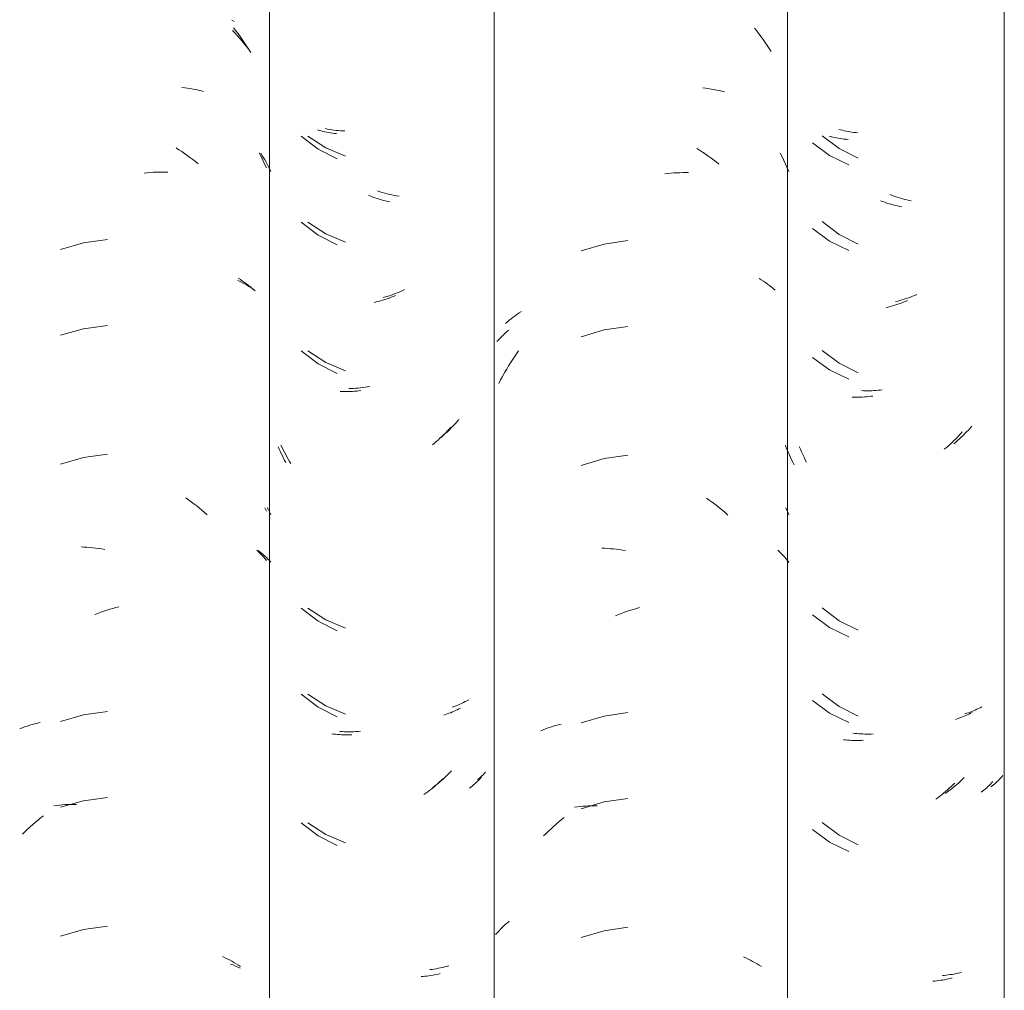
# Model space of a CAD drawing. Header units: metres. Extents: x 10.2 to 107.4, y -18.3 to 5.6.
# Tile 76 of 256: x 16.455 to 16.801, y 3.589 to 3.93. Entities that reach past the tile are written whole.
import ezdxf

# ---------------------------------------------------------------- set-up
doc = ezdxf.new("R2010")
doc.units = ezdxf.units.M
doc.layers.add('A-GLAZ-CWMG', color=7, linetype='Continuous', lineweight=5)

# ---------------------------------------------------------------- blocks, each defined once
blk = doc.blocks.new('FP_33-FACHADA 03')
at = {"layer": 'A-GLAZ-CWMG', "color": 9, "true_color": 0xc0c0c0}
for p, q in [((16.53038, 3.92713), (16.53115, 3.92615)), ((16.53115, 3.92615), (16.53191, 3.92515)), ((16.53191, 3.92515), (16.53266, 3.92414)), ((16.53266, 3.92414), (16.53339, 3.92312)), ((16.53339, 3.92312), (16.53411, 3.92208)), ((16.53411, 3.92208), (16.53482, 3.92103)), ((16.53482, 3.92103), (16.53551, 3.91997)), ((16.53551, 3.91997), (16.53619, 3.9189)), ((16.51223, 3.90628), (16.51321, 3.90615)), ((16.51321, 3.90615), (16.51418, 3.906)), ((16.51418, 3.906), (16.51514, 3.90584)), ((16.51514, 3.90584), (16.5161, 3.90566)), ((16.5161, 3.90566), (16.51705, 3.90547)), ((16.51705, 3.90547), (16.51799, 3.90525)), ((16.51799, 3.90525), (16.51892, 3.90502)), ((16.51892, 3.90502), (16.51984, 3.90478)), ((16.51014, 3.885), (16.51113, 3.88437)), ((16.51113, 3.88437), (16.51212, 3.88372)), ((16.51212, 3.88372), (16.5131, 3.88305)), ((16.5131, 3.88305), (16.51407, 3.88237)), ((16.51407, 3.88237), (16.51503, 3.88167)), ((16.51503, 3.88167), (16.51599, 3.88096)), ((16.51599, 3.88096), (16.51694, 3.88022)), ((16.53935, 3.88323), (16.54001, 3.88194)), ((16.54001, 3.88194), (16.54065, 3.88065)), ((16.54065, 3.88065), (16.54127, 3.87934)), ((16.51694, 3.88022), (16.51788, 3.87947)), ((16.54127, 3.87934), (16.54186, 3.87802)), ((16.499, 3.8762), (16.50004, 3.87631)), ((16.50004, 3.87631), (16.50108, 3.87639)), ((16.50108, 3.87639), (16.50212, 3.87646)), ((16.50212, 3.87646), (16.50315, 3.87651)), ((16.50315, 3.87651), (16.50418, 3.87654)), ((16.50418, 3.87654), (16.50521, 3.87655)), ((16.50521, 3.87655), (16.50623, 3.87654)), ((16.50623, 3.87654), (16.50725, 3.87652)), ((16.48601, 3.85283), (16.47763, 3.85168)), ((16.47763, 3.85168), (16.46951, 3.84936)), ((16.532, 3.83921), (16.53275, 3.83874)), ((16.53275, 3.83874), (16.53348, 3.83825)), ((16.53348, 3.83825), (16.5342, 3.83775)), ((16.5342, 3.83775), (16.5349, 3.83724)), ((16.5349, 3.83724), (16.53559, 3.83672)), ((16.53559, 3.83672), (16.53626, 3.83618)), ((16.53626, 3.83618), (16.53693, 3.83563)), ((16.53693, 3.83563), (16.53757, 3.83508)), ((16.48601, 3.82269), (16.47763, 3.82153)), ((16.47763, 3.82153), (16.46951, 3.81921)), ((16.48601, 3.77748), (16.47763, 3.77632)), ((16.47763, 3.77632), (16.46951, 3.774)), ((16.51356, 3.76216), (16.51453, 3.76147)), ((16.51453, 3.76147), (16.51549, 3.76076)), ((16.51549, 3.76076), (16.51645, 3.76004)), ((16.51645, 3.76004), (16.51739, 3.75929)), ((16.51739, 3.75929), (16.51833, 3.75854)), ((16.51833, 3.75854), (16.51925, 3.75776)), ((16.51925, 3.75776), (16.52017, 3.75697)), ((16.52017, 3.75697), (16.52108, 3.75617)), ((16.54132, 3.75865), (16.54189, 3.75739)), ((16.47678, 3.74487), (16.47781, 3.74482)), ((16.47781, 3.74482), (16.47885, 3.74476)), ((16.47885, 3.74476), (16.47989, 3.74468)), ((16.47989, 3.74468), (16.48093, 3.74458)), ((16.48093, 3.74458), (16.48198, 3.74446)), ((16.48198, 3.74446), (16.48303, 3.74432)), ((16.48303, 3.74432), (16.48408, 3.74417)), ((16.48408, 3.74417), (16.48514, 3.74399)), ((16.53852, 3.74378), (16.53913, 3.74319)), ((16.53913, 3.74319), (16.53972, 3.7426)), ((16.53972, 3.7426), (16.5403, 3.74199)), ((16.5403, 3.74199), (16.54086, 3.74137)), ((16.54086, 3.74137), (16.5414, 3.74075)), ((16.5414, 3.74075), (16.54193, 3.74011)), ((16.48163, 3.72113), (16.48268, 3.72154)), ((16.48268, 3.72154), (16.48373, 3.72193)), ((16.48373, 3.72193), (16.48478, 3.7223)), ((16.48478, 3.7223), (16.48584, 3.72265)), ((16.48584, 3.72265), (16.48689, 3.72299)), ((16.48689, 3.72299), (16.48795, 3.7233)), ((16.48795, 3.7233), (16.48901, 3.7236)), ((16.48901, 3.7236), (16.49007, 3.72388)), ((16.48601, 3.68705), (16.47763, 3.68589)), ((16.47763, 3.68589), (16.46951, 3.68357)), ((16.45522, 3.68101), (16.45609, 3.68135)), ((16.45609, 3.68135), (16.45696, 3.68166)), ((16.45696, 3.68166), (16.45785, 3.68197)), ((16.45785, 3.68197), (16.45874, 3.68226)), ((16.45874, 3.68226), (16.45965, 3.68253)), ((16.45965, 3.68253), (16.46056, 3.68279)), ((16.46056, 3.68279), (16.46149, 3.68303)), ((16.46149, 3.68303), (16.46242, 3.68325)), ((16.47763, 3.65575), (16.46951, 3.65343)), ((16.48601, 3.65691), (16.47763, 3.65575)), ((16.4672, 3.65398), (16.46818, 3.6541)), ((16.46818, 3.6541), (16.46917, 3.65421)), ((16.46917, 3.65421), (16.47017, 3.6543)), ((16.47017, 3.6543), (16.47117, 3.65437)), ((16.47117, 3.65437), (16.47217, 3.65442)), ((16.47217, 3.65442), (16.47319, 3.65446)), ((16.47319, 3.65446), (16.4742, 3.65447)), ((16.4742, 3.65447), (16.47523, 3.65447)), ((16.46073, 3.64816), (16.46166, 3.64894)), ((16.46166, 3.64894), (16.46259, 3.6497)), ((16.46259, 3.6497), (16.46354, 3.65044)), ((16.45712, 3.6449), (16.45801, 3.64574)), ((16.45801, 3.64574), (16.45891, 3.64656)), ((16.45891, 3.64656), (16.45982, 3.64737)), ((16.45982, 3.64737), (16.46073, 3.64816)), ((16.45625, 3.64404), (16.45712, 3.6449)), ((16.48601, 3.61169), (16.47763, 3.61053)), ((16.47763, 3.61053), (16.46951, 3.60821)), ((16.52646, 3.60099), (16.52729, 3.60062)), ((16.52729, 3.60062), (16.52811, 3.60022)), ((16.52811, 3.60022), (16.52892, 3.59982)), ((16.52892, 3.59982), (16.52972, 3.5994)), ((16.52972, 3.5994), (16.5305, 3.59896)), ((16.5305, 3.59896), (16.53127, 3.59852)), ((16.53127, 3.59852), (16.53203, 3.59805)), ((16.53203, 3.59805), (16.53277, 3.59758))]:
    blk.add_line(p, q, dxfattribs=at)
blk = doc.blocks.new('FP_34-FACHADA 03')
at = {"layer": 'A-GLAZ-CWMG', "color": 9, "true_color": 0xc0c0c0}
for p, q in [((16.56049, 3.89115), (16.55986, 3.89133)), ((16.56113, 3.89098), (16.56049, 3.89115)), ((16.56178, 3.89082), (16.56113, 3.89098)), ((16.56244, 3.89068), (16.56178, 3.89082)), ((16.5541, 3.8891), (16.56002, 3.88455)), ((16.5631, 3.89054), (16.56244, 3.89068)), ((16.56377, 3.89042), (16.5631, 3.89054)), ((16.56445, 3.89031), (16.56377, 3.89042)), ((16.56513, 3.89021), (16.56445, 3.89031)), ((16.56582, 3.89013), (16.56513, 3.89021)), ((16.56651, 3.89005), (16.56582, 3.89013)), ((16.56002, 3.88455), (16.56669, 3.88115)), ((16.57851, 3.86801), (16.57776, 3.86829)), ((16.57926, 3.86774), (16.57851, 3.86801)), ((16.58001, 3.86748), (16.57926, 3.86774)), ((16.58076, 3.86724), (16.58001, 3.86748)), ((16.58151, 3.86701), (16.58076, 3.86724)), ((16.58226, 3.86679), (16.58151, 3.86701)), ((16.58301, 3.86659), (16.58226, 3.86679)), ((16.58377, 3.8664), (16.58301, 3.86659)), ((16.58452, 3.86623), (16.58377, 3.8664)), ((16.58527, 3.86606), (16.58452, 3.86623)), ((16.5541, 3.85896), (16.56002, 3.85441)), ((16.56002, 3.85441), (16.56669, 3.85101)), ((16.58425, 3.83203), (16.5835, 3.83178)), ((16.585, 3.8323), (16.58425, 3.83203)), ((16.58575, 3.83258), (16.585, 3.8323)), ((16.5865, 3.83287), (16.58575, 3.83258)), ((16.58724, 3.83317), (16.5865, 3.83287)), ((16.58049, 3.83092), (16.57974, 3.83073)), ((16.58124, 3.83111), (16.58049, 3.83092)), ((16.582, 3.83132), (16.58124, 3.83111)), ((16.58275, 3.83155), (16.582, 3.83132)), ((16.5835, 3.83178), (16.58275, 3.83155)), ((16.5541, 3.81374), (16.56002, 3.80919)), ((16.56002, 3.80919), (16.56669, 3.80579)), ((16.56854, 3.79949), (16.56783, 3.79952)), ((16.56925, 3.79947), (16.56854, 3.79949)), ((16.56997, 3.79946), (16.56925, 3.79947)), ((16.57069, 3.79946), (16.56997, 3.79946)), ((16.57141, 3.79948), (16.57069, 3.79946)), ((16.57214, 3.79951), (16.57141, 3.79948)), ((16.57287, 3.79955), (16.57214, 3.79951)), ((16.57361, 3.79961), (16.57287, 3.79955)), ((16.57434, 3.79968), (16.57361, 3.79961)), ((16.57508, 3.79976), (16.57434, 3.79968)), ((16.60348, 3.78363), (16.60284, 3.78302)), ((16.60411, 3.78424), (16.60348, 3.78363)), ((16.60474, 3.78487), (16.60411, 3.78424)), ((16.60536, 3.78551), (16.60474, 3.78487)), ((16.60597, 3.78615), (16.60536, 3.78551)), ((16.60657, 3.78681), (16.60597, 3.78615)), ((16.60087, 3.78129), (16.6002, 3.78073)), ((16.60153, 3.78185), (16.60087, 3.78129)), ((16.60219, 3.78243), (16.60153, 3.78185)), ((16.60284, 3.78302), (16.60219, 3.78243)), ((16.5464, 3.77926), (16.54607, 3.78008)), ((16.54675, 3.77846), (16.5464, 3.77926)), ((16.54711, 3.77766), (16.54675, 3.77846)), ((16.54749, 3.77686), (16.54711, 3.77766)), ((16.54787, 3.77608), (16.54749, 3.77686)), ((16.54826, 3.77529), (16.54787, 3.77608)), ((16.54866, 3.77452), (16.54826, 3.77529)), ((16.5541, 3.72332), (16.56002, 3.71876)), ((16.56002, 3.71876), (16.56669, 3.71537)), ((16.5541, 3.69317), (16.56002, 3.68862)), ((16.56002, 3.68862), (16.56669, 3.68522)), ((16.6072, 3.68691), (16.60661, 3.68667)), ((16.60778, 3.68716), (16.6072, 3.68691)), ((16.60836, 3.68742), (16.60778, 3.68716)), ((16.60893, 3.6877), (16.60836, 3.68742)), ((16.60948, 3.68798), (16.60893, 3.6877)), ((16.61003, 3.68827), (16.60948, 3.68798)), ((16.60477, 3.68602), (16.60415, 3.68582)), ((16.60539, 3.68622), (16.60477, 3.68602)), ((16.606, 3.68644), (16.60539, 3.68622)), ((16.60661, 3.68667), (16.606, 3.68644)), ((16.5655, 3.67917), (16.56481, 3.67926)), ((16.56619, 3.67909), (16.5655, 3.67917)), ((16.56689, 3.67902), (16.56619, 3.67909)), ((16.56759, 3.67897), (16.56689, 3.67902)), ((16.56829, 3.67893), (16.56759, 3.67897)), ((16.569, 3.6789), (16.56829, 3.67893)), ((16.56972, 3.67889), (16.569, 3.6789)), ((16.57044, 3.67889), (16.56972, 3.67889)), ((16.57116, 3.6789), (16.57044, 3.67889)), ((16.57189, 3.67892), (16.57116, 3.6789)), ((16.60325, 3.66284), (16.60261, 3.66224)), ((16.60389, 3.66345), (16.60325, 3.66284)), ((16.61633, 3.66287), (16.61592, 3.66246)), ((16.61672, 3.66328), (16.61633, 3.66287)), ((16.61711, 3.66371), (16.61672, 3.66328)), ((16.61748, 3.66414), (16.61711, 3.66371)), ((16.59929, 3.65943), (16.59861, 3.6589)), ((16.59997, 3.65997), (16.59929, 3.65943)), ((16.60064, 3.66052), (16.59997, 3.65997)), ((16.6013, 3.66108), (16.60064, 3.66052)), ((16.60196, 3.66166), (16.6013, 3.66108)), ((16.60261, 3.66224), (16.60196, 3.66166)), ((16.61371, 3.66053), (16.61323, 3.66017)), ((16.61417, 3.6609), (16.61371, 3.66053)), ((16.61463, 3.66128), (16.61417, 3.6609)), ((16.61507, 3.66166), (16.61463, 3.66128)), ((16.6155, 3.66206), (16.61507, 3.66166)), ((16.61592, 3.66246), (16.6155, 3.66206)), ((16.59792, 3.65839), (16.59722, 3.65789)), ((16.59861, 3.6589), (16.59792, 3.65839)), ((16.5541, 3.64796), (16.56002, 3.64341)), ((16.56002, 3.64341), (16.56669, 3.64001)), ((16.59689, 3.59403), (16.59619, 3.59398)), ((16.59759, 3.59409), (16.59689, 3.59403)), ((16.59828, 3.59417), (16.59759, 3.59409)), ((16.59896, 3.59426), (16.59828, 3.59417)), ((16.59964, 3.59436), (16.59896, 3.59426)), ((16.60032, 3.59447), (16.59964, 3.59436)), ((16.60098, 3.5946), (16.60032, 3.59447)), ((16.60165, 3.59474), (16.60098, 3.5946)), ((16.6023, 3.59489), (16.60165, 3.59474)), ((16.60295, 3.59505), (16.6023, 3.59489))]:
    blk.add_line(p, q, dxfattribs=at)
blk = doc.blocks.new('FP_35-FACHADA 03')
at = {"layer": 'A-GLAZ-CWMG', "color": 9, "true_color": 0xc0c0c0}
for p, q in [((16.71335, 3.92706), (16.71412, 3.92608)), ((16.71412, 3.92608), (16.71488, 3.92508)), ((16.71488, 3.92508), (16.71563, 3.92407)), ((16.71563, 3.92407), (16.71637, 3.92305)), ((16.71637, 3.92305), (16.71709, 3.92202)), ((16.71709, 3.92202), (16.7178, 3.92097)), ((16.7178, 3.92097), (16.7185, 3.91991)), ((16.7185, 3.91991), (16.71918, 3.91884)), ((16.69514, 3.90611), (16.69612, 3.90599)), ((16.69612, 3.90599), (16.69709, 3.90585)), ((16.69709, 3.90585), (16.69806, 3.90569)), ((16.69806, 3.90569), (16.69901, 3.90552)), ((16.69901, 3.90552), (16.69997, 3.90533)), ((16.69997, 3.90533), (16.70091, 3.90512)), ((16.70091, 3.90512), (16.70184, 3.90489)), ((16.70184, 3.90489), (16.70276, 3.90465)), ((16.69304, 3.88482), (16.69403, 3.88419)), ((16.69403, 3.88419), (16.69502, 3.88355)), ((16.69502, 3.88355), (16.696, 3.88289)), ((16.696, 3.88289), (16.69698, 3.88221)), ((16.69698, 3.88221), (16.69795, 3.88152)), ((16.69795, 3.88152), (16.6989, 3.88081)), ((16.6989, 3.88081), (16.69986, 3.88008)), ((16.72235, 3.88318), (16.72301, 3.88191)), ((16.72301, 3.88191), (16.72364, 3.88063)), ((16.72364, 3.88063), (16.72426, 3.87933)), ((16.69986, 3.88008), (16.7008, 3.87934)), ((16.72426, 3.87933), (16.72486, 3.87802)), ((16.72486, 3.87802), (16.72544, 3.8767)), ((16.68188, 3.87594), (16.68292, 3.87606)), ((16.68292, 3.87606), (16.68397, 3.87615)), ((16.68397, 3.87615), (16.685, 3.87622)), ((16.685, 3.87622), (16.68604, 3.87628)), ((16.68604, 3.87628), (16.68707, 3.87631)), ((16.68707, 3.87631), (16.6881, 3.87633)), ((16.6881, 3.87633), (16.68912, 3.87634)), ((16.68912, 3.87634), (16.69014, 3.87632)), ((16.66052, 3.85124), (16.65242, 3.84884)), ((16.66889, 3.85247), (16.66052, 3.85124)), ((16.71497, 3.83915), (16.71572, 3.83868)), ((16.71572, 3.83868), (16.71645, 3.83819)), ((16.71645, 3.83819), (16.71717, 3.83769)), ((16.71717, 3.83769), (16.71788, 3.83719)), ((16.71788, 3.83719), (16.71857, 3.83666)), ((16.71857, 3.83666), (16.71925, 3.83613)), ((16.71925, 3.83613), (16.71992, 3.83558)), ((16.71992, 3.83558), (16.72057, 3.83503)), ((16.62787, 3.82503), (16.62856, 3.82556)), ((16.62856, 3.82556), (16.62926, 3.82607)), ((16.62926, 3.82607), (16.62997, 3.82658)), ((16.62997, 3.82658), (16.6307, 3.82707)), ((16.6307, 3.82707), (16.63144, 3.82755)), ((16.62591, 3.82337), (16.62655, 3.82393)), ((16.62655, 3.82393), (16.6272, 3.82449)), ((16.6272, 3.82449), (16.62787, 3.82503)), ((16.66889, 3.82233), (16.66052, 3.82109)), ((16.66052, 3.82109), (16.65242, 3.8187)), ((16.62831, 3.8106), (16.629, 3.81166)), ((16.629, 3.81166), (16.62971, 3.8127)), ((16.62971, 3.8127), (16.63043, 3.81374)), ((16.62631, 3.80735), (16.62696, 3.80844)), ((16.62696, 3.80844), (16.62763, 3.80953)), ((16.62763, 3.80953), (16.62831, 3.8106)), ((16.62506, 3.80512), (16.62568, 3.80624)), ((16.62568, 3.80624), (16.62631, 3.80735)), ((16.66889, 3.77711), (16.66052, 3.77588)), ((16.66052, 3.77588), (16.65242, 3.77348)), ((16.69647, 3.762), (16.69744, 3.76131)), ((16.69744, 3.76131), (16.69841, 3.76061)), ((16.69841, 3.76061), (16.69936, 3.75989)), ((16.69936, 3.75989), (16.70031, 3.75916)), ((16.70031, 3.75916), (16.70125, 3.7584)), ((16.70125, 3.7584), (16.70218, 3.75764)), ((16.70218, 3.75764), (16.7031, 3.75685)), ((16.7031, 3.75685), (16.70401, 3.75605)), ((16.72433, 3.75861), (16.72489, 3.75737)), ((16.72489, 3.75737), (16.72544, 3.75613)), ((16.65967, 3.74442), (16.6607, 3.74439)), ((16.6607, 3.74439), (16.66173, 3.74433)), ((16.66173, 3.74433), (16.66277, 3.74426)), ((16.66277, 3.74426), (16.66382, 3.74417)), ((16.66382, 3.74417), (16.66486, 3.74406)), ((16.66486, 3.74406), (16.66591, 3.74393)), ((16.66591, 3.74393), (16.66696, 3.74379)), ((16.66696, 3.74379), (16.66801, 3.74362)), ((16.72152, 3.74373), (16.72212, 3.74315)), ((16.72212, 3.74315), (16.72272, 3.74256)), ((16.72272, 3.74256), (16.72329, 3.74196)), ((16.72329, 3.74196), (16.72385, 3.74135)), ((16.72385, 3.74135), (16.7244, 3.74073)), ((16.7244, 3.74073), (16.72492, 3.7401)), ((16.72492, 3.7401), (16.72544, 3.73946)), ((16.66556, 3.72115), (16.66661, 3.72155)), ((16.66661, 3.72155), (16.66766, 3.72193)), ((16.66766, 3.72193), (16.66871, 3.72229)), ((16.66871, 3.72229), (16.66977, 3.72263)), ((16.66977, 3.72263), (16.67082, 3.72295)), ((16.67082, 3.72295), (16.67188, 3.72326)), ((16.67188, 3.72326), (16.67294, 3.72355)), ((16.66451, 3.72073), (16.66556, 3.72115)), ((16.66052, 3.68545), (16.65242, 3.68305)), ((16.66889, 3.68669), (16.66052, 3.68545)), ((16.63822, 3.68034), (16.63908, 3.68068)), ((16.63908, 3.68068), (16.63994, 3.68101)), ((16.63994, 3.68101), (16.64082, 3.68132)), ((16.64082, 3.68132), (16.64171, 3.68162)), ((16.64171, 3.68162), (16.64261, 3.68191)), ((16.64261, 3.68191), (16.64352, 3.68217)), ((16.64352, 3.68217), (16.64444, 3.68242)), ((16.64444, 3.68242), (16.64537, 3.68266)), ((16.66889, 3.65654), (16.66052, 3.65531)), ((16.65012, 3.65343), (16.6511, 3.65357)), ((16.6511, 3.65357), (16.65208, 3.65368)), ((16.65208, 3.65368), (16.65307, 3.65378)), ((16.66052, 3.65531), (16.65242, 3.65291)), ((16.65307, 3.65378), (16.65407, 3.65386)), ((16.65407, 3.65386), (16.65507, 3.65393)), ((16.65507, 3.65393), (16.65608, 3.65397)), ((16.65608, 3.65397), (16.6571, 3.654)), ((16.6571, 3.654), (16.65812, 3.65401)), ((16.64461, 3.64834), (16.64554, 3.64911)), ((16.64554, 3.64911), (16.64647, 3.64986)), ((16.64098, 3.6451), (16.64188, 3.64593)), ((16.64188, 3.64593), (16.64278, 3.64675)), ((16.64278, 3.64675), (16.64369, 3.64755)), ((16.64369, 3.64755), (16.64461, 3.64834)), ((16.63923, 3.64338), (16.6401, 3.64425)), ((16.6401, 3.64425), (16.64098, 3.6451)), ((16.62406, 3.61059), (16.62466, 3.61119)), ((16.62466, 3.61119), (16.62527, 3.61178)), ((16.62527, 3.61178), (16.62589, 3.61235)), ((16.62589, 3.61235), (16.62653, 3.61292)), ((16.62653, 3.61292), (16.62718, 3.61347)), ((16.66889, 3.61133), (16.66052, 3.61009)), ((16.62238, 3.60874), (16.62292, 3.60937)), ((16.62292, 3.60937), (16.62349, 3.60999)), ((16.62349, 3.60999), (16.62406, 3.61059)), ((16.66052, 3.61009), (16.65242, 3.6077)), ((16.70941, 3.6009), (16.71025, 3.60053)), ((16.71025, 3.60053), (16.71107, 3.60014)), ((16.71107, 3.60014), (16.71188, 3.59974)), ((16.71188, 3.59974), (16.71268, 3.59932)), ((16.71268, 3.59932), (16.71347, 3.59889)), ((16.71347, 3.59889), (16.71424, 3.59844)), ((16.71424, 3.59844), (16.715, 3.59799)), ((16.715, 3.59799), (16.71575, 3.59752))]:
    blk.add_line(p, q, dxfattribs=at)
blk = doc.blocks.new('FP_36-FACHADA 03')
at = {"layer": 'A-GLAZ-CWMG', "color": 9, "true_color": 0xc0c0c0}
for p, q in [((16.74357, 3.89135), (16.74293, 3.89153)), ((16.74422, 3.89119), (16.74357, 3.89135)), ((16.74487, 3.89103), (16.74422, 3.89119)), ((16.74553, 3.89089), (16.74487, 3.89103)), ((16.74619, 3.89076), (16.74553, 3.89089)), ((16.73713, 3.88926), (16.7431, 3.88475)), ((16.74687, 3.89064), (16.74619, 3.89076)), ((16.74754, 3.89054), (16.74687, 3.89064)), ((16.74823, 3.89045), (16.74754, 3.89054)), ((16.74892, 3.89037), (16.74823, 3.89045)), ((16.74961, 3.8903), (16.74892, 3.89037)), ((16.7431, 3.88475), (16.7498, 3.8814)), ((16.76163, 3.86832), (16.76089, 3.8686)), ((16.76238, 3.86805), (16.76163, 3.86832)), ((16.76314, 3.8678), (16.76238, 3.86805)), ((16.76389, 3.86756), (16.76314, 3.8678)), ((16.76464, 3.86734), (16.76389, 3.86756)), ((16.76539, 3.86712), (16.76464, 3.86734)), ((16.76614, 3.86692), (16.76539, 3.86712)), ((16.76689, 3.86674), (16.76614, 3.86692)), ((16.76764, 3.86657), (16.76689, 3.86674)), ((16.76839, 3.86641), (16.76764, 3.86657)), ((16.73713, 3.85912), (16.7431, 3.85461)), ((16.7431, 3.85461), (16.7498, 3.85125)), ((16.76663, 3.83212), (16.76588, 3.83188)), ((16.76738, 3.83238), (16.76663, 3.83212)), ((16.76813, 3.83264), (16.76738, 3.83238)), ((16.76888, 3.83292), (16.76813, 3.83264)), ((16.76962, 3.83322), (16.76888, 3.83292)), ((16.77037, 3.83353), (16.76962, 3.83322)), ((16.76362, 3.83124), (16.76287, 3.83105)), ((16.76437, 3.83144), (16.76362, 3.83124)), ((16.76512, 3.83165), (16.76437, 3.83144)), ((16.76588, 3.83188), (16.76512, 3.83165)), ((16.73713, 3.8139), (16.7431, 3.80939)), ((16.7431, 3.80939), (16.7498, 3.80604)), ((16.75165, 3.79974), (16.75094, 3.79978)), ((16.75236, 3.79973), (16.75165, 3.79974)), ((16.75308, 3.79972), (16.75236, 3.79973)), ((16.7538, 3.79973), (16.75308, 3.79972)), ((16.75453, 3.79975), (16.7538, 3.79973)), ((16.75526, 3.79979), (16.75453, 3.79975)), ((16.75599, 3.79983), (16.75526, 3.79979)), ((16.75673, 3.79989), (16.75599, 3.79983)), ((16.75747, 3.79997), (16.75673, 3.79989)), ((16.75821, 3.80006), (16.75747, 3.79997)), ((16.78968, 3.78724), (16.78908, 3.78658)), ((16.78659, 3.78404), (16.78595, 3.78344)), ((16.78723, 3.78466), (16.78659, 3.78404)), ((16.78785, 3.78529), (16.78723, 3.78466)), ((16.78847, 3.78593), (16.78785, 3.78529)), ((16.78908, 3.78658), (16.78847, 3.78593)), ((16.78399, 3.7817), (16.78332, 3.78114)), ((16.78465, 3.78226), (16.78399, 3.7817)), ((16.78531, 3.78285), (16.78465, 3.78226)), ((16.78595, 3.78344), (16.78531, 3.78285)), ((16.72944, 3.77917), (16.72904, 3.7801)), ((16.72985, 3.77825), (16.72944, 3.77917)), ((16.73028, 3.77733), (16.72985, 3.77825)), ((16.73072, 3.77642), (16.73028, 3.77733)), ((16.73117, 3.77552), (16.73072, 3.77642)), ((16.73164, 3.77463), (16.73117, 3.77552)), ((16.73713, 3.72347), (16.7431, 3.71896)), ((16.7431, 3.71896), (16.7498, 3.71561)), ((16.73713, 3.69333), (16.7431, 3.68882)), ((16.7431, 3.68882), (16.7498, 3.68547)), ((16.78912, 3.68686), (16.78851, 3.68664)), ((16.78972, 3.6871), (16.78912, 3.68686)), ((16.79031, 3.68734), (16.78972, 3.6871)), ((16.79089, 3.68759), (16.79031, 3.68734)), ((16.79147, 3.68785), (16.79089, 3.68759)), ((16.79204, 3.68813), (16.79147, 3.68785)), ((16.79259, 3.68841), (16.79204, 3.68813)), ((16.79314, 3.68871), (16.79259, 3.68841)), ((16.78789, 3.68644), (16.78726, 3.68624)), ((16.78851, 3.68664), (16.78789, 3.68644)), ((16.7486, 3.6794), (16.74791, 3.67949)), ((16.74929, 3.67933), (16.7486, 3.6794)), ((16.74999, 3.67927), (16.74929, 3.67933)), ((16.75069, 3.67922), (16.74999, 3.67927)), ((16.7514, 3.67918), (16.75069, 3.67922)), ((16.75211, 3.67916), (16.7514, 3.67918)), ((16.75283, 3.67915), (16.75211, 3.67916)), ((16.75355, 3.67915), (16.75283, 3.67915)), ((16.75427, 3.67917), (16.75355, 3.67915)), ((16.755, 3.6792), (16.75427, 3.67917)), ((16.78573, 3.66266), (16.78508, 3.66207)), ((16.78637, 3.66326), (16.78573, 3.66266)), ((16.78701, 3.66387), (16.78637, 3.66326)), ((16.79902, 3.6629), (16.7986, 3.6625)), ((16.79943, 3.66331), (16.79902, 3.6629)), ((16.79982, 3.66373), (16.79943, 3.66331)), ((16.80021, 3.66415), (16.79982, 3.66373)), ((16.80058, 3.66459), (16.80021, 3.66415)), ((16.78173, 3.6593), (16.78104, 3.65879)), ((16.78241, 3.65983), (16.78173, 3.6593)), ((16.78309, 3.66037), (16.78241, 3.65983)), ((16.78376, 3.66093), (16.78309, 3.66037)), ((16.78442, 3.66149), (16.78376, 3.66093)), ((16.78508, 3.66207), (16.78442, 3.66149)), ((16.79681, 3.66097), (16.79634, 3.66061)), ((16.79727, 3.66134), (16.79681, 3.66097)), ((16.79773, 3.66172), (16.79727, 3.66134)), ((16.79817, 3.66211), (16.79773, 3.66172)), ((16.7986, 3.6625), (16.79817, 3.66211)), ((16.78104, 3.65879), (16.78035, 3.65829)), ((16.73713, 3.64812), (16.7431, 3.64361)), ((16.7431, 3.64361), (16.7498, 3.64025)), ((16.78001, 3.59442), (16.77931, 3.59437)), ((16.78071, 3.59449), (16.78001, 3.59442)), ((16.7814, 3.59457), (16.78071, 3.59449)), ((16.78209, 3.59466), (16.7814, 3.59457)), ((16.78276, 3.59476), (16.78209, 3.59466)), ((16.78344, 3.59488), (16.78276, 3.59476)), ((16.7841, 3.59501), (16.78344, 3.59488)), ((16.78476, 3.59515), (16.7841, 3.59501)), ((16.78542, 3.5953), (16.78476, 3.59515)), ((16.78606, 3.59547), (16.78542, 3.5953))]:
    blk.add_line(p, q, dxfattribs=at)
blk = doc.blocks.new('Rectangular Mullion - Telha Fibrocimento - Ondulada-V25-FACHADA 03')
at = {"layer": 'A-GLAZ-CWMG'}
for p, q in [((16.62185, 2.77928), (16.62185, 4.13453)), ((16.72493, 2.77941), (16.72493, 4.13466))]:
    blk.add_line(p, q, dxfattribs=at)
for name in ['FP_33-FACHADA 03', 'FP_35-FACHADA 03', 'FP_34-FACHADA 03', 'FP_36-FACHADA 03']:
    blk.add_blockref(name, (0, 0), dxfattribs=at)
blk = doc.blocks.new('FP_40-FACHADA 03')
at = {"layer": 'A-GLAZ-CWMG', "color": 9, "true_color": 0xc0c0c0}
for p, q in [((16.52969, 3.92982), (16.53054, 3.92946)), ((16.53003, 3.92621), (16.53088, 3.92531)), ((16.53088, 3.92531), (16.53171, 3.92439)), ((16.53171, 3.92439), (16.53253, 3.92346)), ((16.53253, 3.92346), (16.53333, 3.92251)), ((16.53333, 3.92251), (16.53413, 3.92155)), ((16.53413, 3.92155), (16.5349, 3.92057)), ((16.5349, 3.92057), (16.53567, 3.91957)), ((16.53567, 3.91957), (16.53642, 3.91856)), ((16.53993, 3.88317), (16.54056, 3.88211)), ((16.54056, 3.88211), (16.54117, 3.88105)), ((16.54117, 3.88105), (16.54177, 3.87997)), ((16.54177, 3.87997), (16.54236, 3.87888)), ((16.54236, 3.87888), (16.54293, 3.87778)), ((16.54293, 3.87778), (16.54348, 3.87668)), ((16.5318, 3.83847), (16.53262, 3.83807)), ((16.53262, 3.83807), (16.53343, 3.83766)), ((16.53343, 3.83766), (16.53422, 3.83723)), ((16.53422, 3.83723), (16.53499, 3.83679)), ((16.53499, 3.83679), (16.53576, 3.83633)), ((16.53576, 3.83633), (16.5365, 3.83585)), ((16.5365, 3.83585), (16.53723, 3.83537)), ((16.53723, 3.83537), (16.53795, 3.83486)), ((16.54213, 3.75874), (16.54259, 3.75787)), ((16.54259, 3.75787), (16.54304, 3.75699)), ((16.54304, 3.75699), (16.54348, 3.7561)), ((16.539, 3.74365), (16.53961, 3.74317)), ((16.53961, 3.74317), (16.5402, 3.74268)), ((16.5402, 3.74268), (16.54078, 3.74218)), ((16.54078, 3.74218), (16.54135, 3.74167)), ((16.54135, 3.74167), (16.5419, 3.74115)), ((16.5419, 3.74115), (16.54244, 3.74063)), ((16.54244, 3.74063), (16.54297, 3.74009)), ((16.54297, 3.74009), (16.54348, 3.73954)), ((16.52931, 3.5984), (16.53016, 3.59806)), ((16.53016, 3.59806), (16.53101, 3.59769)), ((16.53101, 3.59769), (16.53184, 3.59731)), ((16.53184, 3.59731), (16.53265, 3.59691))]:
    blk.add_line(p, q, dxfattribs=at)
blk = doc.blocks.new('FP_41-FACHADA 03')
at = {"layer": 'A-GLAZ-CWMG', "color": 9, "true_color": 0xc0c0c0}
for p, q in [((16.56332, 3.89164), (16.56258, 3.89179)), ((16.56406, 3.8915), (16.56332, 3.89164)), ((16.56482, 3.89138), (16.56406, 3.8915)), ((16.56558, 3.89128), (16.56482, 3.89138)), ((16.56635, 3.89118), (16.56558, 3.89128)), ((16.56712, 3.89111), (16.56635, 3.89118)), ((16.5679, 3.89104), (16.56712, 3.89111)), ((16.56869, 3.891), (16.5679, 3.89104)), ((16.56948, 3.89097), (16.56869, 3.891)), ((16.55647, 3.88914), (16.56275, 3.88502)), ((16.56275, 3.88502), (16.56967, 3.88207)), ((16.58177, 3.86961), (16.58093, 3.86988)), ((16.58261, 3.86935), (16.58177, 3.86961)), ((16.58345, 3.86912), (16.58261, 3.86935)), ((16.58429, 3.8689), (16.58345, 3.86912)), ((16.58512, 3.86869), (16.58429, 3.8689)), ((16.58596, 3.8685), (16.58512, 3.86869)), ((16.5868, 3.86833), (16.58596, 3.8685)), ((16.58763, 3.86818), (16.5868, 3.86833)), ((16.58846, 3.86804), (16.58763, 3.86818)), ((16.55647, 3.85899), (16.56275, 3.85488)), ((16.56275, 3.85488), (16.56967, 3.85193)), ((16.58377, 3.83267), (16.58293, 3.83243)), ((16.5846, 3.83294), (16.58377, 3.83267)), ((16.58544, 3.83322), (16.5846, 3.83294)), ((16.58628, 3.83352), (16.58544, 3.83322)), ((16.58711, 3.83383), (16.58628, 3.83352)), ((16.58795, 3.83416), (16.58711, 3.83383)), ((16.58878, 3.8345), (16.58795, 3.83416)), ((16.58961, 3.83487), (16.58878, 3.8345)), ((16.59043, 3.83524), (16.58961, 3.83487)), ((16.55647, 3.81378), (16.56275, 3.80967)), ((16.56275, 3.80967), (16.56967, 3.80672)), ((16.57657, 3.80093), (16.57574, 3.80083)), ((16.5774, 3.80106), (16.57657, 3.80093)), ((16.57823, 3.8012), (16.5774, 3.80106)), ((16.57165, 3.80053), (16.57084, 3.80052)), ((16.57246, 3.80056), (16.57165, 3.80053)), ((16.57327, 3.8006), (16.57246, 3.80056)), ((16.57409, 3.80066), (16.57327, 3.8006)), ((16.57491, 3.80073), (16.57409, 3.80066)), ((16.57574, 3.80083), (16.57491, 3.80073)), ((16.60753, 3.78743), (16.60684, 3.78672)), ((16.60821, 3.78816), (16.60753, 3.78743)), ((16.60888, 3.7889), (16.60821, 3.78816)), ((16.60953, 3.78965), (16.60888, 3.7889)), ((16.60401, 3.784), (16.60327, 3.78335)), ((16.60473, 3.78466), (16.60401, 3.784)), ((16.60544, 3.78533), (16.60473, 3.78466)), ((16.60615, 3.78602), (16.60544, 3.78533)), ((16.60684, 3.78672), (16.60615, 3.78602)), ((16.54737, 3.7798), (16.54697, 3.78064)), ((16.54779, 3.77897), (16.54737, 3.7798)), ((16.54821, 3.77814), (16.54779, 3.77897)), ((16.54865, 3.77732), (16.54821, 3.77814)), ((16.5491, 3.77651), (16.54865, 3.77732)), ((16.54956, 3.7757), (16.5491, 3.77651)), ((16.55003, 3.7749), (16.54956, 3.7757)), ((16.55051, 3.77412), (16.55003, 3.7749)), ((16.55647, 3.72335), (16.56275, 3.71924)), ((16.56275, 3.71924), (16.56967, 3.71629)), ((16.55647, 3.69321), (16.56275, 3.68909)), ((16.6111, 3.69023), (16.61047, 3.68992)), ((16.61172, 3.69054), (16.6111, 3.69023)), ((16.61233, 3.69087), (16.61172, 3.69054)), ((16.61293, 3.69122), (16.61233, 3.69087)), ((16.56275, 3.68909), (16.56967, 3.68615)), ((16.60784, 3.68882), (16.60716, 3.68858)), ((16.60851, 3.68908), (16.60784, 3.68882)), ((16.60918, 3.68935), (16.60851, 3.68908)), ((16.60983, 3.68963), (16.60918, 3.68935)), ((16.61047, 3.68992), (16.60983, 3.68963)), ((16.56852, 3.68001), (16.56773, 3.68006)), ((16.56931, 3.67997), (16.56852, 3.68001)), ((16.57011, 3.67995), (16.56931, 3.67997)), ((16.57091, 3.67995), (16.57011, 3.67995)), ((16.57172, 3.67996), (16.57091, 3.67995)), ((16.57253, 3.67999), (16.57172, 3.67996)), ((16.57334, 3.68003), (16.57253, 3.67999)), ((16.57416, 3.68009), (16.57334, 3.68003)), ((16.57498, 3.68017), (16.57416, 3.68009)), ((16.6069, 3.66621), (16.60621, 3.6655)), ((16.60334, 3.66284), (16.6026, 3.6622)), ((16.60407, 3.66348), (16.60334, 3.66284)), ((16.60479, 3.66414), (16.60407, 3.66348)), ((16.6055, 3.66482), (16.60479, 3.66414)), ((16.60621, 3.6655), (16.6055, 3.66482)), ((16.61656, 3.6636), (16.61606, 3.6632)), ((16.61704, 3.66401), (16.61656, 3.6636)), ((16.61751, 3.66443), (16.61704, 3.66401)), ((16.61797, 3.66485), (16.61751, 3.66443)), ((16.61842, 3.66528), (16.61797, 3.66485)), ((16.61885, 3.66573), (16.61842, 3.66528)), ((16.6011, 3.66098), (16.60034, 3.6604)), ((16.60185, 3.66159), (16.6011, 3.66098)), ((16.6026, 3.6622), (16.60185, 3.66159)), ((16.55647, 3.64799), (16.56275, 3.64388)), ((16.56275, 3.64388), (16.56967, 3.64093)), ((16.60235, 3.59689), (16.6016, 3.59675)), ((16.60309, 3.59704), (16.60235, 3.59689)), ((16.60383, 3.5972), (16.60309, 3.59704)), ((16.60455, 3.59738), (16.60383, 3.5972)), ((16.60527, 3.59757), (16.60455, 3.59738)), ((16.60598, 3.59777), (16.60527, 3.59757)), ((16.60008, 3.59653), (16.59931, 3.59644)), ((16.60085, 3.59664), (16.60008, 3.59653)), ((16.6016, 3.59675), (16.60085, 3.59664))]:
    blk.add_line(p, q, dxfattribs=at)
blk = doc.blocks.new('FP_42-FACHADA 03')
at = {"layer": 'A-GLAZ-CWMG', "color": 9, "true_color": 0xc0c0c0}
for p, q in [((16.6234, 3.81763), (16.62396, 3.81823)), ((16.62396, 3.81823), (16.62454, 3.81882)), ((16.62454, 3.81882), (16.62513, 3.8194)), ((16.62513, 3.8194), (16.62574, 3.81996)), ((16.62574, 3.81996), (16.62636, 3.82052)), ((16.62636, 3.82052), (16.627, 3.82106)), ((16.62286, 3.81702), (16.6234, 3.81763)), ((16.62414, 3.80352), (16.62478, 3.80474)), ((16.62478, 3.80474), (16.62543, 3.80595)), ((16.62543, 3.80595), (16.62611, 3.80715)), ((16.62351, 3.80228), (16.62414, 3.80352))]:
    blk.add_line(p, q, dxfattribs=at)
blk = doc.blocks.new('FP_43-FACHADA 03')
at = {"layer": 'A-GLAZ-CWMG', "color": 9, "true_color": 0xc0c0c0}
for p, q in [((16.74018, 3.88899), (16.73953, 3.88916)), ((16.74083, 3.88884), (16.74018, 3.88899)), ((16.74149, 3.88869), (16.74083, 3.88884)), ((16.74215, 3.88856), (16.74149, 3.88869)), ((16.74282, 3.88843), (16.74215, 3.88856)), ((16.7435, 3.88832), (16.74282, 3.88843)), ((16.74418, 3.88823), (16.7435, 3.88832)), ((16.74487, 3.88814), (16.74418, 3.88823)), ((16.74556, 3.88807), (16.74487, 3.88814)), ((16.74626, 3.88801), (16.74556, 3.88807)), ((16.73367, 3.88682), (16.7397, 3.88238)), ((16.7397, 3.88238), (16.74645, 3.87911)), ((16.75832, 3.86616), (16.75757, 3.86643)), ((16.75907, 3.8659), (16.75832, 3.86616)), ((16.75983, 3.86566), (16.75907, 3.8659)), ((16.76058, 3.86542), (16.75983, 3.86566)), ((16.76133, 3.8652), (16.76058, 3.86542)), ((16.76208, 3.865), (16.76133, 3.8652)), ((16.76283, 3.86481), (16.76208, 3.865)), ((16.76359, 3.86463), (16.76283, 3.86481)), ((16.76434, 3.86446), (16.76359, 3.86463)), ((16.76509, 3.86431), (16.76434, 3.86446)), ((16.73367, 3.85667), (16.7397, 3.85224)), ((16.7397, 3.85224), (16.74645, 3.84897)), ((16.76031, 3.8291), (16.75956, 3.8289)), ((16.76106, 3.8293), (16.76031, 3.8291)), ((16.76181, 3.82953), (16.76106, 3.8293)), ((16.76257, 3.82976), (16.76181, 3.82953)), ((16.76332, 3.83001), (16.76257, 3.82976)), ((16.76407, 3.83027), (16.76332, 3.83001)), ((16.76482, 3.83054), (16.76407, 3.83027)), ((16.76557, 3.83083), (16.76482, 3.83054)), ((16.76632, 3.83113), (16.76557, 3.83083)), ((16.76706, 3.83145), (16.76632, 3.83113)), ((16.73367, 3.81146), (16.7397, 3.80703)), ((16.7397, 3.80703), (16.74645, 3.80375)), ((16.74831, 3.79748), (16.7476, 3.7975)), ((16.74903, 3.79747), (16.74831, 3.79748)), ((16.74975, 3.79747), (16.74903, 3.79747)), ((16.75047, 3.79749), (16.74975, 3.79747)), ((16.7512, 3.79752), (16.75047, 3.79749)), ((16.75193, 3.79756), (16.7512, 3.79752)), ((16.75267, 3.79761), (16.75193, 3.79756)), ((16.7534, 3.79768), (16.75267, 3.79761)), ((16.75414, 3.79777), (16.7534, 3.79768)), ((16.75489, 3.79786), (16.75414, 3.79777)), ((16.78513, 3.78398), (16.78451, 3.78334)), ((16.78573, 3.78463), (16.78513, 3.78398)), ((16.78633, 3.7853), (16.78573, 3.78463)), ((16.72451, 3.77973), (16.72417, 3.78061)), ((16.78132, 3.78029), (16.78066, 3.77972)), ((16.78197, 3.78088), (16.78132, 3.78029)), ((16.78262, 3.78148), (16.78197, 3.78088)), ((16.78326, 3.78208), (16.78262, 3.78148)), ((16.78389, 3.78271), (16.78326, 3.78208)), ((16.78451, 3.78334), (16.78389, 3.78271)), ((16.72486, 3.77886), (16.72451, 3.77973)), ((16.72522, 3.77799), (16.72486, 3.77886)), ((16.72559, 3.77713), (16.72522, 3.77799)), ((16.72598, 3.77628), (16.72559, 3.77713)), ((16.78066, 3.77972), (16.77999, 3.77916)), ((16.72638, 3.77543), (16.72598, 3.77628)), ((16.72679, 3.77459), (16.72638, 3.77543)), ((16.72721, 3.77376), (16.72679, 3.77459)), ((16.73367, 3.72103), (16.7397, 3.7166)), ((16.7397, 3.7166), (16.74645, 3.71332)), ((16.73367, 3.69089), (16.7397, 3.68646)), ((16.78978, 3.68678), (16.78923, 3.68649)), ((16.7397, 3.68646), (16.74645, 3.68318)), ((16.78455, 3.68448), (16.78392, 3.68428)), ((16.78516, 3.6847), (16.78455, 3.68448)), ((16.78577, 3.68492), (16.78516, 3.6847)), ((16.78637, 3.68516), (16.78577, 3.68492)), ((16.78696, 3.6854), (16.78637, 3.68516)), ((16.78754, 3.68566), (16.78696, 3.6854)), ((16.78812, 3.68592), (16.78754, 3.68566)), ((16.78868, 3.6862), (16.78812, 3.68592)), ((16.78923, 3.68649), (16.78868, 3.6862)), ((16.74524, 3.6771), (16.74455, 3.67718)), ((16.74594, 3.67704), (16.74524, 3.6771)), ((16.74664, 3.67698), (16.74594, 3.67704)), ((16.74735, 3.67694), (16.74664, 3.67698)), ((16.74806, 3.67692), (16.74735, 3.67694)), ((16.74877, 3.6769), (16.74806, 3.67692)), ((16.74949, 3.6769), (16.74877, 3.6769)), ((16.75022, 3.67691), (16.74949, 3.6769)), ((16.75094, 3.67693), (16.75022, 3.67691)), ((16.75167, 3.67697), (16.75094, 3.67693)), ((16.78109, 3.65952), (16.78043, 3.65895)), ((16.78174, 3.6601), (16.78109, 3.65952)), ((16.78239, 3.66069), (16.78174, 3.6601)), ((16.78303, 3.6613), (16.78239, 3.66069)), ((16.78367, 3.66191), (16.78303, 3.6613)), ((16.79394, 3.65948), (16.79346, 3.65909)), ((16.79442, 3.65988), (16.79394, 3.65948)), ((16.79488, 3.66029), (16.79442, 3.65988)), ((16.79533, 3.66071), (16.79488, 3.66029)), ((16.79576, 3.66114), (16.79533, 3.66071)), ((16.79618, 3.66157), (16.79576, 3.66114)), ((16.79659, 3.66202), (16.79618, 3.66157)), ((16.79699, 3.66247), (16.79659, 3.66202)), ((16.77772, 3.65679), (16.77703, 3.65628)), ((16.7784, 3.65731), (16.77772, 3.65679)), ((16.77908, 3.65785), (16.7784, 3.65731)), ((16.77976, 3.65839), (16.77908, 3.65785)), ((16.78043, 3.65895), (16.77976, 3.65839)), ((16.79346, 3.65909), (16.79296, 3.65871)), ((16.73367, 3.64567), (16.7397, 3.64124)), ((16.7397, 3.64124), (16.74645, 3.63797)), ((16.78273, 3.5935), (16.78208, 3.59334)), ((16.77669, 3.59242), (16.77599, 3.59236)), ((16.77739, 3.59249), (16.77669, 3.59242)), ((16.77808, 3.59257), (16.77739, 3.59249)), ((16.77876, 3.59267), (16.77808, 3.59257)), ((16.77944, 3.59278), (16.77876, 3.59267)), ((16.78011, 3.5929), (16.77944, 3.59278)), ((16.78077, 3.59303), (16.78011, 3.5929)), ((16.78143, 3.59318), (16.78077, 3.59303)), ((16.78208, 3.59334), (16.78143, 3.59318))]:
    blk.add_line(p, q, dxfattribs=at)
blk = doc.blocks.new('Rectangular Mullion - Telha Fibrocimento - Ondulada-V38-FACHADA 03')
at = {"layer": 'A-GLAZ-CWMG'}
for p, q in [((16.54299, 2.77941), (16.54299, 4.13466)), ((16.80108, 2.77698), (16.80108, 4.13223))]:
    blk.add_line(p, q, dxfattribs=at)
for name in ['FP_42-FACHADA 03', 'FP_41-FACHADA 03', 'FP_43-FACHADA 03', 'FP_40-FACHADA 03']:
    blk.add_blockref(name, (0, 0), dxfattribs=at)

msp = doc.modelspace()

# ---------------------------------------------------------------- block references
at = {"layer": 'A-GLAZ-CWMG'}
for name in ['Rectangular Mullion - Telha Fibrocimento - Ondulada-V25-FACHADA 03', 'Rectangular Mullion - Telha Fibrocimento - Ondulada-V38-FACHADA 03']:
    msp.add_blockref(name, (0, 0), dxfattribs=at)

doc.saveas('drawing.dxf')
